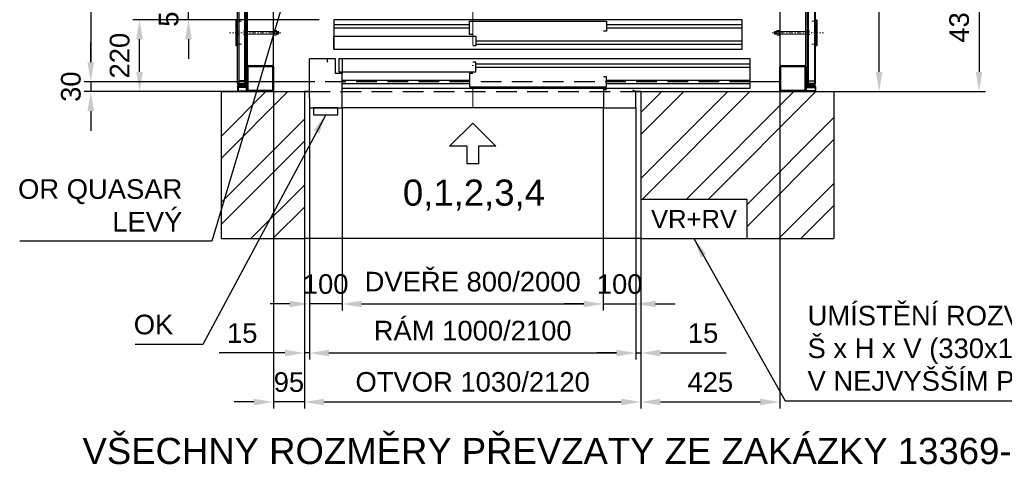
# Model space of a CAD drawing. Header units: millimetres. Extents: x 132157 to 155303, y 33763 to 45643.
# Tile 86 of 256: x 132157 to 135171, y 41263 to 42636. Entities that reach past the tile are written whole.
import ezdxf

# ---------------------------------------------------------------- set-up
doc = ezdxf.new("R2010")
doc.units = ezdxf.units.MM
doc.header["$LTSCALE"] = 20
doc.header["$PDMODE"] = 35
doc.header["$PDSIZE"] = 10
for name, pattern in [('ACAD_ISO03W100', [30, 12, -18]), ('ČERCHOVANÁ', [25.4, 12.7, -6.35, 0, -6.35]), ('ČERCHOVANÁ2', [12.7, 6.35, -3.175, 0, -3.175]), ('ČÁRKOVANÁ2', [9.525, 6.35, -3.175])]:
    doc.linetypes.add(name, pattern=pattern)
for name, color, linetype, lineweight in [('_příchytka', 1, 'Continuous', 18), ('_Stavba', 251, 'Continuous', 25), ('OCEL_2', 152, 'Continuous', 20), ('OSY', 1, 'ČERCHOVANÁ2', 9), ('ŠRAFY', 7, 'Continuous', 9)]:
    doc.layers.add(name, color=color, linetype=linetype, lineweight=lineweight)
doc.layers.add('_sklo', color=140, linetype='Continuous', lineweight=5, transparency=0.5)
for name, color, linetype in [('KABINA', 5, 'Continuous'), ('KONSTRUKCE', 30, 'Continuous'), ('KOTY', 7, 'Continuous'), ('POPISKY', 6, 'Continuous'), ('PŘEJEZD', 7, 'ČÁRKOVANÁ2'), ('ZDI', 3, 'Continuous')]:
    doc.layers.add(name, color=color, linetype=linetype)
doc.styles.add('MSPR_TXT', font='arial.ttf')
doc.styles.get("Standard").update_dxf_attribs({"font": 'arial.ttf'})
doc.dimstyles.get("Standard").update_dxf_attribs({"dimscale": 20, "dimtxt": 3, "dimasz": 3, "dimexe": 1, "dimexo": 0, "dimgap": 1.5, "dimtad": 1, "dimdsep": 46, "dimtxsty": 'Standard', "dimcen": 0, "dimdle": 1, "dimclrd": 256, "dimclre": 256, "dimclrt": 256, "dimaunit": 1, "dimadec": 0, "dimazin": 0, "dimtfac": 0.6, "dimtmove": 0, "dimatfit": 3, "dimfxl": 0, "dimtolj": 1, "dimarcsym": 0})

# ---------------------------------------------------------------- blocks, each defined once
blk = doc.blocks.new('A$C38B03A66')
at = {"layer": 'OCEL_2', "lineweight": 5}
h = blk.add_hatch(dxfattribs=at)
h.set_pattern_fill('ANSI31', color=256, scale=15, angle=90)
h.set_pattern_definition([(135, (0, 0), (-1.32583, -1.32583), [])])
edge = h.paths.add_edge_path()
edge.add_line((-2.5, 30), (-12.5, 30))
edge.add_arc((-12.5, 27.5), 2.5, 90, 180)
edge.add_line((-15, 27.5), (-15, 2.5))
edge.add_arc((-12.5, 2.5), 2.5, 180, 270)
edge.add_line((-12.5, 0), (-2.5, 0))
edge.add_arc((-2.5, 2.5), 2.5, 270, 360)
edge.add_line((0, 2.5), (0, 27.5))
edge.add_arc((-2.5, 27.5), 2.5, 0, 90)
edge = h.paths.add_edge_path(flags=16)
edge.add_arc((-2.5, 27.5), 0.5, 0, 90, ccw=False)
edge.add_line((-2, 27.5), (-2, 2.5))
edge.add_arc((-2.5, 2.5), 0.5, -90, 0, ccw=False)
edge.add_line((-2.5, 2), (-12.5, 2))
edge.add_arc((-12.5, 2.5), 0.5, 180, 270, ccw=False)
edge.add_line((-13, 2.5), (-13, 27.5))
edge.add_arc((-12.5, 27.5), 0.5, 90, 180, ccw=False)
edge.add_line((-12.5, 28), (-2.5, 28))
at = {"layer": 'OCEL_2', "lineweight": 30}
for p, q in [((-15, 27.5), (-15, 2.5)), ((-13, 27.5), (-13, 2.5)), ((-2.5, 30), (-12.5, 30)), ((-2.5, 28), (-12.5, 28)), ((-12.5, 2), (-2.5, 2)), ((-12.5, 0), (-2.5, 0)), ((-2, 2.5), (-2, 27.5)), ((0, 2.5), (0, 27.5))]:
    blk.add_line(p, q, dxfattribs=at)
for centre, radius, start, end in [((-12.5, 27.5), 2.5, 90, 180), ((-12.5, 2.5), 2.5, 180, 270), ((-12.5, 27.5), 0.5, 90, 180), ((-12.5, 2.5), 0.5, 180, 270), ((-2.5, 27.5), 2.5, 0, 90), ((-2.5, 27.5), 0.5, 360, 90), ((-2.5, 2.5), 0.5, 270, 0), ((-2.5, 2.5), 2.5, 270, 360)]:
    blk.add_arc(centre, radius, start, end, dxfattribs=at)
blk = doc.blocks.new('Matice M12')
at = {"layer": '_příchytka'}
for p, q in [((-8.6, 4.9), (-6.4, 6.1)), ((-8.6, 4.9), (-8.6, -3.2)), ((-6.4, 6.1), (9.3, 6.1)), ((-3.3, 4.9), (-5.5, 6.1)), ((-3.3, 4.9), (-1.2, 6.1)), ((-3.3, 4.9), (-3.3, -3.2)), ((6.2, 4.9), (4, 6.1)), ((6.2, 4.9), (8.4, 6.1)), ((6.2, -3.2), (6.2, 4.9)), ((11.5, 4.9), (9.3, 6.1)), ((11.5, -3.2), (11.5, 4.9)), ((-8.6, -3.2), (-6.4, -4.5)), ((-6.4, -4.5), (9.3, -4.5)), ((-3.3, -3.2), (-5.5, -4.5)), ((-3.3, -3.2), (-1.2, -4.5)), ((6.2, -3.2), (4, -4.5)), ((6.2, -3.2), (8.4, -4.5)), ((11.5, -3.2), (9.3, -4.5))]:
    blk.add_line(p, q, dxfattribs=at)
blk = doc.blocks.new('A$C31421404')
at = {"layer": '_příchytka', "color": 7, "linetype": 'ČERCHOVANÁ', "lineweight": 5, "ltscale": 0.1}
blk.add_line((0, -66.3), (0, 248.4), dxfattribs=at)
at = {"layer": '_příchytka', "ltscale": 0.2}
for p, q in [((-80, 206), (-76, 210)), ((-80, 206), (80, 206)), ((-10, 195), (-10, 202)), ((10, 195), (10, 202)), ((80, 206), (76, 210)), ((-10, 140), (-10, 147)), ((10, 140), (10, 147)), ((-8, -49.7), (-8, -38.4)), ((8, -49.7), (-8, -49.7)), ((-6, -51.7), (-8, -49.7)), ((-6, -49.7), (-6, -38.4)), ((6, -51.7), (-6, -51.7)), ((6, -49.7), (6, -38.4)), ((8, -49.7), (6, -51.7)), ((8, -49.7), (8, -38.4))]:
    blk.add_line(p, q, dxfattribs=at)
at = {"layer": '_příchytka'}
for p, q in [((-8, -20), (-8, 140)), ((8, -20), (8, 140))]:
    blk.add_line(p, q, dxfattribs=at)
at = {"layer": '_příchytka', "ltscale": 0.2}
for points in [[(80, 206), (80, 202), (-80, 202), (-80, 206)], [(-76, 210), (76, 210)]]:
    blk.add_lwpolyline(points, dxfattribs=at)
at = {"layer": '_příchytka', "color": 7, "linetype": 'ACAD_ISO03W100', "lineweight": 5, "ltscale": 0.1}
for points in [[(-70, 140), (-10, 140), (-10, 200), (-70, 200)], [(70, 140), (10, 140), (10, 200), (70, 200)]]:
    blk.add_lwpolyline(points, close=True, dxfattribs=at)
at = {"layer": '_příchytka', "ltscale": 0.2}
blk.add_lwpolyline([(16, -23.2), (-16, -23.2), (-16, -20), (16, -20)], close=True, dxfattribs=at)
at = {"layer": '_příchytka', "ltscale": 0.2, "xscale": -1.429999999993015, "yscale": 1.429999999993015, "zscale": 1.429999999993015}
blk.add_blockref('Matice M12', (2.1, -32), dxfattribs=at)
blk = doc.blocks.new('*D67')
at = {"layer": 'Defpoints', "color": 0, "ltscale": 0.5}
for p in [(132933.3, 44065.6), (132374.1, 42445.6), (132933.3, 42445.6)]:
    blk.add_point(p, dxfattribs=at)
at = {"layer": 'KOTY', "lineweight": -2, "ltscale": 0.5}
for p, q in [((132933.3, 44065.6), (132354.1, 44065.6)), ((132374.1, 44005.6), (132374.1, 42505.6)), ((132933.3, 42445.6), (132354.1, 42445.6))]:
    blk.add_line(p, q, dxfattribs=at)
at = {"layer": 'KOTY', "ltscale": 0.5}
for points in [[(132364.1, 44005.6), (132384.1, 44005.6), (132374.1, 44065.6)], [(132364.1, 42505.6), (132384.1, 42505.6), (132374.1, 42445.6)]]:
    blk.add_solid(points, dxfattribs=at)
at = {"layer": 'KOTY', "ltscale": 0.5, "insert": (132306.2, 43255.6), "char_height": 60, "attachment_point": 5, "rotation": 90}
blk.add_mtext('\\A1;HLOUBKA ŠACHTY 1620', dxfattribs=at)
blk = doc.blocks.new('*D92')
at = {"layer": 'Defpoints', "color": 0, "ltscale": 0.5}
for p in [(132933.3, 42445.6), (132374.1, 42415.6), (132933.3, 42415.6)]:
    blk.add_point(p, dxfattribs=at)
at = {"layer": 'KOTY', "lineweight": -2, "ltscale": 0.5}
for p, q in [((132374.1, 42505.6), (132374.1, 42565.6)), ((132933.3, 42445.6), (132354.1, 42445.6)), ((132374.1, 42445.6), (132374.1, 42415.6)), ((132933.3, 42415.6), (132354.1, 42415.6)), ((132374.1, 42355.6), (132374.1, 42295.6))]:
    blk.add_line(p, q, dxfattribs=at)
at = {"layer": 'KOTY', "ltscale": 0.5}
for points in [[(132364.1, 42505.6), (132384.1, 42505.6), (132374.1, 42445.6)], [(132364.1, 42355.6), (132384.1, 42355.6), (132374.1, 42415.6)]]:
    blk.add_solid(points, dxfattribs=at)
at = {"layer": 'KOTY', "ltscale": 0.5, "insert": (132313.5, 42430.6), "char_height": 60, "attachment_point": 5, "rotation": 90}
blk.add_mtext('\\A1;30', dxfattribs=at)
blk = doc.blocks.new('*D93')
at = {"layer": 'Defpoints', "color": 0, "ltscale": 0.5}
for p in [(132523.4, 42635.6), (133073.3, 42635.6), (132933.3, 42415.6)]:
    blk.add_point(p, dxfattribs=at)
at = {"layer": 'KOTY', "lineweight": -2, "ltscale": 0.5}
for p, q in [((133073.3, 42635.6), (132503.4, 42635.6)), ((132523.4, 42475.6), (132523.4, 42575.6)), ((132933.3, 42415.6), (132503.4, 42415.6))]:
    blk.add_line(p, q, dxfattribs=at)
at = {"layer": 'KOTY', "ltscale": 0.5}
for points in [[(132513.4, 42575.6), (132533.4, 42575.6), (132523.4, 42635.6)], [(132513.4, 42475.6), (132533.4, 42475.6), (132523.4, 42415.6)]]:
    blk.add_solid(points, dxfattribs=at)
at = {"layer": 'KOTY', "ltscale": 0.5, "insert": (132462.8, 42525.6), "char_height": 60, "attachment_point": 5, "rotation": 90}
blk.add_mtext('\\A1;220', dxfattribs=at)
blk = doc.blocks.new('*D94')
at = {"layer": 'Defpoints', "color": 0, "ltscale": 0.5}
for p in [(132673.4, 42685.6), (133103.3, 42685.6), (133073.3, 42635.6)]:
    blk.add_point(p, dxfattribs=at)
at = {"layer": 'KOTY', "lineweight": -2, "ltscale": 0.5}
for p, q in [((132673.4, 42745.6), (132673.4, 42805.6)), ((133103.3, 42685.6), (132653.4, 42685.6)), ((132673.4, 42635.6), (132673.4, 42685.6)), ((133073.3, 42635.6), (132653.4, 42635.6)), ((132673.4, 42575.6), (132673.4, 42515.6))]:
    blk.add_line(p, q, dxfattribs=at)
at = {"layer": 'KOTY', "ltscale": 0.5}
for points in [[(132663.4, 42745.6), (132683.4, 42745.6), (132673.4, 42685.6)], [(132663.4, 42575.6), (132683.4, 42575.6), (132673.4, 42635.6)]]:
    blk.add_solid(points, dxfattribs=at)
at = {"layer": 'KOTY', "ltscale": 0.5, "insert": (132612.8, 42660.6), "char_height": 60, "attachment_point": 5, "rotation": 90}
blk.add_mtext('\\A1;50', dxfattribs=at)
blk = doc.blocks.new('*D109')
at = {"layer": 'Defpoints', "color": 0, "ltscale": 0.5}
for p in [(133043.3, 42365.6), (133143.3, 42365.6), (133043.3, 41765.6)]:
    blk.add_point(p, dxfattribs=at)
at = {"layer": 'KOTY', "lineweight": -2, "ltscale": 0.5}
for p, q in [((133043.3, 42365.6), (133043.3, 41745.6)), ((133143.3, 42365.6), (133143.3, 41745.6)), ((132983.3, 41765.6), (132923.3, 41765.6)), ((133143.3, 41765.6), (133043.3, 41765.6)), ((133203.3, 41765.6), (133263.3, 41765.6))]:
    blk.add_line(p, q, dxfattribs=at)
at = {"layer": 'KOTY', "ltscale": 0.5}
for points in [[(132983.3, 41775.6), (132983.3, 41755.6), (133043.3, 41765.6)], [(133203.3, 41775.6), (133203.3, 41755.6), (133143.3, 41765.6)]]:
    blk.add_solid(points, dxfattribs=at)
at = {"layer": 'KOTY', "ltscale": 0.5, "insert": (133093.3, 41826.2), "char_height": 60, "attachment_point": 5}
blk.add_mtext('\\A1;100', dxfattribs=at)
blk = doc.blocks.new('*D110')
at = {"layer": 'Defpoints', "color": 0, "ltscale": 0.5}
for p in [(133143.3, 42365.6), (133943.3, 42365.6), (133943.3, 41765.6)]:
    blk.add_point(p, dxfattribs=at)
at = {"layer": 'KOTY', "lineweight": -2, "ltscale": 0.5}
for p, q in [((133143.3, 42365.6), (133143.3, 41745.6)), ((133943.3, 42365.6), (133943.3, 41745.6)), ((133203.3, 41765.6), (133883.3, 41765.6))]:
    blk.add_line(p, q, dxfattribs=at)
at = {"layer": 'KOTY', "ltscale": 0.5}
for points in [[(133203.3, 41775.6), (133203.3, 41755.6), (133143.3, 41765.6)], [(133883.3, 41775.6), (133883.3, 41755.6), (133943.3, 41765.6)]]:
    blk.add_solid(points, dxfattribs=at)
at = {"layer": 'KOTY', "ltscale": 0.5, "insert": (133543.3, 41833.6), "char_height": 60, "attachment_point": 5}
blk.add_mtext('\\A1;DVEŘE 800/2000', dxfattribs=at)
blk = doc.blocks.new('*D111')
at = {"layer": 'Defpoints', "color": 0, "ltscale": 0.5}
for p in [(133943.3, 42365.6), (134043.3, 42365.6), (134043.3, 41765.6)]:
    blk.add_point(p, dxfattribs=at)
at = {"layer": 'KOTY', "lineweight": -2, "ltscale": 0.5}
for p, q in [((133943.3, 42365.6), (133943.3, 41745.6)), ((134043.3, 42365.6), (134043.3, 41745.6)), ((133883.3, 41765.6), (133823.3, 41765.6)), ((133943.3, 41765.6), (134043.3, 41765.6)), ((134103.3, 41765.6), (134163.3, 41765.6))]:
    blk.add_line(p, q, dxfattribs=at)
at = {"layer": 'KOTY', "ltscale": 0.5}
for points in [[(133883.3, 41775.6), (133883.3, 41755.6), (133943.3, 41765.6)], [(134103.3, 41775.6), (134103.3, 41755.6), (134043.3, 41765.6)]]:
    blk.add_solid(points, dxfattribs=at)
at = {"layer": 'KOTY', "ltscale": 0.5, "insert": (133993.3, 41826.2), "char_height": 60, "attachment_point": 5}
blk.add_mtext('\\A1;100', dxfattribs=at)
blk = doc.blocks.new('*D112')
at = {"layer": 'Defpoints', "color": 0, "ltscale": 0.5}
for p in [(134043.3, 42365.6), (134058.3, 41965.6), (134058.3, 41615.6)]:
    blk.add_point(p, dxfattribs=at)
at = {"layer": 'KOTY', "lineweight": -2, "ltscale": 0.5}
for p, q in [((134043.3, 42365.6), (134043.3, 41595.6)), ((134058.3, 41965.6), (134058.3, 41595.6)), ((133983.3, 41615.6), (133923.3, 41615.6)), ((134043.3, 41615.6), (134058.3, 41615.6)), ((134118.3, 41615.6), (134319.1, 41615.6))]:
    blk.add_line(p, q, dxfattribs=at)
at = {"layer": 'KOTY', "ltscale": 0.5}
for points in [[(133983.3, 41625.6), (133983.3, 41605.6), (134043.3, 41615.6)], [(134118.3, 41625.6), (134118.3, 41605.6), (134058.3, 41615.6)]]:
    blk.add_solid(points, dxfattribs=at)
at = {"layer": 'KOTY', "ltscale": 0.5, "insert": (134248.7, 41676.2), "char_height": 60, "attachment_point": 5}
blk.add_mtext('\\A1;15', dxfattribs=at)
blk = doc.blocks.new('*D113')
at = {"layer": 'Defpoints', "color": 0, "ltscale": 0.5}
for p in [(133043.3, 42365.6), (133028.3, 41965.6), (133028.3, 41615.6)]:
    blk.add_point(p, dxfattribs=at)
at = {"layer": 'KOTY', "lineweight": -2, "ltscale": 0.5}
for p, q in [((133043.3, 42365.6), (133043.3, 41595.6)), ((133028.3, 41965.6), (133028.3, 41595.6)), ((132968.3, 41615.6), (132767.6, 41615.6)), ((133043.3, 41615.6), (133028.3, 41615.6)), ((133103.3, 41615.6), (133163.3, 41615.6))]:
    blk.add_line(p, q, dxfattribs=at)
at = {"layer": 'KOTY', "ltscale": 0.5}
for points in [[(132968.3, 41625.6), (132968.3, 41605.6), (133028.3, 41615.6)], [(133103.3, 41625.6), (133103.3, 41605.6), (133043.3, 41615.6)]]:
    blk.add_solid(points, dxfattribs=at)
at = {"layer": 'KOTY', "ltscale": 0.5, "insert": (132837.9, 41676.2), "char_height": 60, "attachment_point": 5}
blk.add_mtext('\\A1;15', dxfattribs=at)
blk = doc.blocks.new('*D114')
at = {"layer": 'Defpoints', "color": 0, "ltscale": 0.5}
for p in [(133028.3, 41965.6), (134058.3, 41965.6), (134058.3, 41465.6)]:
    blk.add_point(p, dxfattribs=at)
at = {"layer": 'KOTY', "lineweight": -2, "ltscale": 0.5}
for p, q in [((133028.3, 41965.6), (133028.3, 41445.6)), ((134058.3, 41965.6), (134058.3, 41445.6)), ((133088.3, 41465.6), (133998.3, 41465.6))]:
    blk.add_line(p, q, dxfattribs=at)
at = {"layer": 'KOTY', "ltscale": 0.5}
for points in [[(133088.3, 41475.6), (133088.3, 41455.6), (133028.3, 41465.6)], [(133998.3, 41475.6), (133998.3, 41455.6), (134058.3, 41465.6)]]:
    blk.add_solid(points, dxfattribs=at)
at = {"layer": 'KOTY', "ltscale": 0.5, "insert": (133543.3, 41526.7), "char_height": 60, "attachment_point": 5}
blk.add_mtext('\\A1;OTVOR 1030/2120', dxfattribs=at)
blk = doc.blocks.new('*D119')
at = {"layer": 'Defpoints', "color": 0, "ltscale": 0.5}
for p in [(134483.3, 42854.6), (134483.3, 42415.6), (135093.5, 42415.6)]:
    blk.add_point(p, dxfattribs=at)
at = {"layer": 'KOTY', "lineweight": -2, "ltscale": 0.5}
for p, q in [((134483.3, 42854.6), (135113.5, 42854.6)), ((135093.5, 42794.6), (135093.5, 42475.6)), ((134483.3, 42415.6), (135113.5, 42415.6))]:
    blk.add_line(p, q, dxfattribs=at)
at = {"layer": 'KOTY', "ltscale": 0.5}
for points in [[(135083.5, 42794.6), (135103.5, 42794.6), (135093.5, 42854.6)], [(135083.5, 42475.6), (135103.5, 42475.6), (135093.5, 42415.6)]]:
    blk.add_solid(points, dxfattribs=at)
at = {"layer": 'KOTY', "ltscale": 0.5, "insert": (135032.8, 42635.1), "char_height": 60, "attachment_point": 5, "rotation": 90}
blk.add_mtext('\\A1;439', dxfattribs=at)
blk = doc.blocks.new('*D128')
at = {"layer": 'Defpoints', "color": 0, "ltscale": 0.5}
for p in [(134483.3, 43180.6), (134787.7, 43180.6), (134649.1, 42415.6)]:
    blk.add_point(p, dxfattribs=at)
at = {"layer": 'KOTY', "lineweight": -2, "ltscale": 0.5}
for p, q in [((134483.3, 43180.6), (134807.7, 43180.6)), ((134787.7, 42475.6), (134787.7, 43120.6)), ((134649.1, 42415.6), (134807.7, 42415.6))]:
    blk.add_line(p, q, dxfattribs=at)
at = {"layer": 'KOTY', "ltscale": 0.5}
for points in [[(134777.7, 43120.6), (134797.7, 43120.6), (134787.7, 43180.6)], [(134777.7, 42475.6), (134797.7, 42475.6), (134787.7, 42415.6)]]:
    blk.add_solid(points, dxfattribs=at)
at = {"layer": 'KOTY', "ltscale": 0.5, "insert": (134727, 42798.1), "char_height": 60, "attachment_point": 5, "rotation": 90}
blk.add_mtext('\\A1;765', dxfattribs=at)
blk = doc.blocks.new('*D130')
at = {"layer": 'Defpoints', "color": 0, "ltscale": 0.5}
for p in [(132933.3, 42415.6), (133028.3, 41965.6), (132933.3, 41465.6)]:
    blk.add_point(p, dxfattribs=at)
at = {"layer": 'KOTY', "lineweight": -2, "ltscale": 0.5}
for p, q in [((132933.3, 42415.6), (132933.3, 41445.6)), ((133028.3, 41965.6), (133028.3, 41445.6)), ((132873.3, 41465.6), (132813.3, 41465.6)), ((133028.3, 41465.6), (132933.3, 41465.6)), ((133088.3, 41465.6), (133148.3, 41465.6))]:
    blk.add_line(p, q, dxfattribs=at)
at = {"layer": 'KOTY', "ltscale": 0.5}
for points in [[(132873.3, 41475.6), (132873.3, 41455.6), (132933.3, 41465.6)], [(133088.3, 41475.6), (133088.3, 41455.6), (133028.3, 41465.6)]]:
    blk.add_solid(points, dxfattribs=at)
at = {"layer": 'KOTY', "ltscale": 0.5, "insert": (132980.8, 41526.2), "char_height": 60, "attachment_point": 5}
blk.add_mtext('\\A1;95', dxfattribs=at)
blk = doc.blocks.new('*D131')
at = {"layer": 'Defpoints', "color": 0, "ltscale": 0.5}
for p in [(134483.3, 42415.6), (134058.3, 41965.6), (134483.3, 41465.6)]:
    blk.add_point(p, dxfattribs=at)
at = {"layer": 'KOTY', "lineweight": -2, "ltscale": 0.5}
for p, q in [((134483.3, 42415.6), (134483.3, 41445.6)), ((134058.3, 41965.6), (134058.3, 41445.6)), ((134118.3, 41465.6), (134423.3, 41465.6))]:
    blk.add_line(p, q, dxfattribs=at)
at = {"layer": 'KOTY', "ltscale": 0.5}
for points in [[(134118.3, 41475.6), (134118.3, 41455.6), (134058.3, 41465.6)], [(134423.3, 41475.6), (134423.3, 41455.6), (134483.3, 41465.6)]]:
    blk.add_solid(points, dxfattribs=at)
at = {"layer": 'KOTY', "ltscale": 0.5, "insert": (134270.8, 41526.2), "char_height": 60, "attachment_point": 5}
blk.add_mtext('\\A1;425', dxfattribs=at)
blk = doc.blocks.new('*D132')
at = {"layer": 'Defpoints', "color": 0, "ltscale": 0.5}
for p in [(133043.3, 42365.6), (134043.3, 42365.6), (134043.3, 41615.6)]:
    blk.add_point(p, dxfattribs=at)
at = {"layer": 'KOTY', "lineweight": -2, "ltscale": 0.5}
for p, q in [((133043.3, 42365.6), (133043.3, 41595.6)), ((134043.3, 42365.6), (134043.3, 41595.6)), ((133103.3, 41615.6), (133983.3, 41615.6))]:
    blk.add_line(p, q, dxfattribs=at)
at = {"layer": 'KOTY', "ltscale": 0.5}
for points in [[(133103.3, 41625.6), (133103.3, 41605.6), (133043.3, 41615.6)], [(133983.3, 41625.6), (133983.3, 41605.6), (134043.3, 41615.6)]]:
    blk.add_solid(points, dxfattribs=at)
at = {"layer": 'KOTY', "ltscale": 0.5, "insert": (133543.3, 41683.7), "char_height": 60, "attachment_point": 5}
blk.add_mtext('\\A1;RÁM 1000/2100', dxfattribs=at)

msp = doc.modelspace()

# ---------------------------------------------------------------- hatches: boundary and pattern name
at = {"layer": '_sklo', "linetype": 'Continuous', "lineweight": 30}
h = msp.add_hatch(color=251, dxfattribs=at)
h.dxf.hatch_style = 1
edge = h.paths.add_edge_path()
edge.add_line((132853.3233, 42440.6042), (132853.3233, 42430.6047))
edge.add_arc((132851.3372, 42425.7398), 5.2548, 67.7926074, 112.2073926)
edge.add_line((132849.3511, 42430.6047), (132823.3511, 42430.6047))
edge.add_arc((132817.6764, 42435.6047), 7.5633, 318.6170049, 401.3829951)
edge.add_line((132823.3511, 42440.6047), (132853.3233, 42440.6042))
h = msp.add_hatch(color=251, dxfattribs=at)
h.dxf.hatch_style = 1
edge = h.paths.add_edge_path()
edge.add_line((134563.3233, 42440.6039), (134563.3233, 42430.6045))
edge.add_arc((134565.3094, 42425.7395), 5.2548, 67.7926074, 112.2073926, ccw=False)
edge.add_line((134567.2955, 42430.6045), (134593.2955, 42430.6045))
edge.add_arc((134598.9703, 42435.6045), 7.5633, 138.6170049, 221.3829951, ccw=False)
edge.add_line((134593.2955, 42440.6045), (134563.3233, 42440.6039))
at = {"layer": 'ŠRAFY', "ltscale": 0.5}
h = msp.add_hatch(dxfattribs=at)
h.set_pattern_fill('ANSI32', color=256, scale=15)
h.set_pattern_definition([(45, (6800.17, -8125.61), (-101.02788, 101.02788), []), (45, (6867.52, -8125.61), (-101.02788, 101.02788), [])])
h.paths.add_polyline_path([(132774.2471, 41965.6047), (133028.3233, 41965.6047), (133028.3233, 42415.6047), (132933.3233, 42415.6047), (132774.2471, 42415.6047)])
h.paths.add_polyline_path([(134058.3233, 42415.6047), (134058.3233, 42085.6047), (134383.3233, 42085.6047), (134383.3233, 41965.6047), (134649.1269, 41965.6047), (134649.1269, 42415.6047)])

# ---------------------------------------------------------------- linework, layer by layer
at = {"layer": '_sklo', "linetype": 'Continuous', "lineweight": 30}
for points in [[(132823.3233, 44161.605), (132827.3233, 44161.605), (132827.3233, 42440.6045), (132823.3233, 42440.6045)], [(132845.3233, 44161.605), (132849.3233, 44161.605), (132849.3233, 42440.6045), (132845.3233, 42440.6045)], [(134571.3233, 44161.6047), (134567.3233, 44161.6047), (134567.3233, 42440.6042), (134571.3233, 42440.6042)], [(134593.3233, 44161.6047), (134589.3233, 44161.6047), (134589.3233, 42440.6042), (134593.3233, 42440.6042)], [(132845.3233, 42448.6045), (132827.3233, 42448.6045), (132827.3233, 42440.6045), (132845.3233, 42440.6045)], [(134571.3233, 42448.6042), (134589.3233, 42448.6042), (134589.3233, 42440.6042), (134571.3233, 42440.6042)]]:
    msp.add_lwpolyline(points, close=True, dxfattribs=at)
at = {"layer": '_sklo', "linetype": 'Continuous'}
for points in [[(132827.3233, 42440.6045), (132845.3233, 42440.6045), (132845.3233, 44161.605), (132827.3233, 44161.605)], [(134589.3233, 42440.6042), (134571.3233, 42440.6042), (134571.3233, 44161.6047), (134589.3233, 44161.6047)]]:
    msp.add_lwpolyline(points, close=True, dxfattribs=at)
at = {"layer": '_sklo', "color": 251, "linetype": 'Continuous', "lineweight": 30}
for points in [[(132853.3233, 42430.6047, 0.196259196), (132849.3511, 42430.6047), (132823.3511, 42430.6047, 0.377698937), (132823.3511, 42440.6047), (132853.3233, 42440.6042), (132853.3233, 42430.6047)], [(134563.2955, 42430.6045, -0.19488535), (134567.2955, 42430.6045), (134593.2955, 42430.6045, -0.377698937), (134593.2955, 42440.6045), (134563.3233, 42440.6039), (134563.3233, 42430.6045)]]:
    msp.add_lwpolyline(points, format="xyb", dxfattribs=at)
at = {"layer": '_Stavba', "lineweight": 30}
msp.add_line((133028.3233, 42415.6047), (133028.3233, 41965.6047), dxfattribs=at)
at = {"layer": 'KABINA'}
msp.add_line((133098.3233, 42515.6047), (133043.3233, 42515.6047), dxfattribs=at)
at = {"layer": 'KABINA', "flags": 128}
for points in [[(133118.3233, 42635.6047), (133118.3233, 42545.6047), (134368.3233, 42545.6047), (134368.3233, 42635.6047), (133118.3233, 42635.6047)], [(133118.3233, 42620.6047), (133533.3233, 42620.6047)], [(133118.3233, 42610.6047), (133533.3233, 42610.6047)], [(133953.3233, 42620.6047), (134368.3233, 42620.6047)], [(133953.3233, 42610.6047), (134368.3233, 42610.6047)], [(133553.3233, 42570.6047), (134368.3233, 42570.6047)], [(133553.3233, 42560.6047), (134368.3233, 42560.6047)], [(133043.3233, 42395.6047), (133043.3233, 42365.6047), (133143.3233, 42365.6047), (133143.3233, 42470.6047), (133123.3233, 42470.6047), (133123.3233, 42515.6047), (133098.3233, 42515.6047), (133098.3233, 42505.6047)], [(133043.3233, 42395.6047), (133043.3233, 42515.6047)], [(133143.3233, 42425.6047), (134393.3233, 42425.6047), (134393.3233, 42515.6047), (133143.3233, 42515.6047), (133143.3233, 42470.6047)], [(133553.3233, 42500.6047), (134393.3233, 42500.6047)], [(133553.3233, 42490.6047), (134393.3233, 42490.6047)], [(133143.3233, 42450.6047), (133533.3233, 42450.6047)], [(133143.3233, 42440.6047), (133533.3233, 42440.6047)], [(133953.3233, 42450.6047), (134393.3233, 42450.6047)], [(133953.3233, 42440.6047), (134393.3233, 42440.6047)], [(133953.3233, 42420.6047), (133943.3233, 42420.6047), (133943.3233, 42365.6047), (134043.3233, 42365.6047), (134043.3233, 42415.6047)], [(134043.3233, 42415.6047), (134033.3233, 42420.1047)], [(133043.3233, 42395.6047), (133043.3233, 42406.6047)], [(133943.3233, 42365.6047), (133143.3233, 42365.6047)]]:
    msp.add_lwpolyline(points, dxfattribs=at)
at = {"layer": 'KONSTRUKCE', "linetype": 'Continuous'}
for p, q in [((132853.3233, 44065.6047), (132853.3233, 42495.5984)), ((132933.3233, 42495.6047), (132933.3233, 44065.6047)), ((132853.3233, 42495.5984), (132933.3233, 42495.6047)), ((132853.3233, 42419.1047), (132853.3233, 42492.1047)), ((132856.3233, 42419.1047), (132856.3233, 42492.1047)), ((132856.8233, 42495.6047), (132929.8233, 42495.6047)), ((132856.8233, 42492.6047), (132929.8233, 42492.6047)), ((132930.3233, 42492.1047), (132930.3233, 42419.1047)), ((132933.3233, 42492.1047), (132933.3233, 42419.1047)), ((134483.3233, 42419.1047), (134483.3233, 42492.1047)), ((134486.3233, 42419.1047), (134486.3233, 42492.1047)), ((134486.8233, 42495.6047), (134559.8233, 42495.6047)), ((134486.8233, 42492.6047), (134559.8233, 42492.6047)), ((134560.3233, 42492.1047), (134560.3233, 42419.1047)), ((134563.3233, 42492.1047), (134563.3233, 42419.1047)), ((132929.8233, 42418.6047), (132856.8233, 42418.6047)), ((132929.8233, 42415.6047), (132856.8233, 42415.6047)), ((134559.8233, 42418.6047), (134486.8233, 42418.6047)), ((134559.8233, 42415.6047), (134486.8233, 42415.6047))]:
    msp.add_line(p, q, dxfattribs=at).dxf.unprotected_set("ltscale", 0)
msp.add_lwpolyline([(134483.3233, 44065.6047), (134483.3233, 42495.6047), (134563.3233, 42495.6047), (134563.3233, 44065.6047)], close=True, dxfattribs=at).dxf.unprotected_set("ltscale", 0)
for points in [[(133043.3233, 42445.6047), (132933.3233, 42445.6047), (132933.3233, 42415.6047), (133043.3233, 42415.6047)], [(134043.3233, 42415.6047), (134483.3233, 42415.6047), (134483.3233, 42445.6047), (134393.3233, 42445.6047)]]:
    msp.add_lwpolyline(points, dxfattribs=at).dxf.unprotected_set("ltscale", 0)
for centre, radius, start, end in [((132856.8233, 42492.1047), 3.5, 90, 180), ((132856.8233, 42492.1047), 0.5, 90, 180), ((132929.8233, 42492.1047), 3.5, 0, 90), ((132929.8233, 42492.1047), 0.5, 0, 90), ((134486.8233, 42492.1047), 3.5, 90, 180), ((134486.8233, 42492.1047), 0.5, 90, 180), ((134559.8233, 42492.1047), 3.5, 0, 90), ((134559.8233, 42492.1047), 0.5, 0, 90), ((132856.8233, 42419.1047), 3.5, 180, 270), ((132856.8233, 42419.1047), 0.5, 180, 270), ((132929.8233, 42419.1047), 0.5, 270, 0), ((132929.8233, 42419.1047), 3.5, 270, 0), ((134486.8233, 42419.1047), 3.5, 180, 270), ((134486.8233, 42419.1047), 0.5, 180, 270), ((134559.8233, 42419.1047), 0.5, 270, 0), ((134559.8233, 42419.1047), 3.5, 270, 0)]:
    msp.add_arc(centre, radius, start, end, dxfattribs=at).dxf.unprotected_set("ltscale", 0)
at = {"layer": 'KOTY', "flags": 128}
for points in [[(133543.3233, 42590.6047), (133533.3233, 42590.6047), (133533.3233, 42620.6047), (133533.3233, 42630.6047), (133953.3233, 42630.6047), (133953.3233, 42600.6047), (133943.3233, 42600.6047)], [(133118.3233, 42545.6047), (133118.3233, 42545.6047), (133118.3233, 42585.6047), (133553.3233, 42585.6047), (133553.3233, 42555.6047), (133543.3233, 42555.6047)], [(133143.3233, 42515.6047), (133133.3233, 42515.6047), (133133.3233, 42475.6047), (133553.3233, 42475.6047), (133553.3233, 42505.6047), (133543.3233, 42505.6047)], [(133543.3233, 42470.6047), (133533.3233, 42470.6047), (133533.3233, 42430.6047), (133953.3233, 42430.6047), (133953.3233, 42460.6047), (133943.3233, 42460.6047)]]:
    msp.add_lwpolyline(points, dxfattribs=at)
at = {"layer": 'OSY'}
msp.add_line((133543.3233, 42685.6047), (133543.3233, 42365.6047), dxfattribs=at)
at = {"layer": 'POPISKY'}
for p, q in [((133130.8233, 42365.6047), (133055.8233, 42365.6047)), ((133055.8233, 42365.6047), (133055.8233, 42344.6047)), ((133130.8233, 42344.6047), (133130.8233, 42365.6047)), ((133055.8233, 42344.6047), (133130.8233, 42344.6047)), ((133543.3233, 42319.387), (133472.8332, 42248.8969)), ((133543.3233, 42319.387), (133613.8134, 42248.8969)), ((133525.016, 42248.8969), (133472.8295, 42248.8969)), ((133525.016, 42248.8969), (133525.0188, 42194.8382)), ((133613.8134, 42248.8969), (133561.627, 42248.8969)), ((133561.627, 42248.8969), (133561.627, 42194.8382)), ((133561.627, 42194.8382), (133525.0188, 42194.8382))]:
    msp.add_line(p, q, dxfattribs=at)
msp.add_lwpolyline([(134383.3233, 42085.6047), (134058.3233, 42085.6047), (134058.3233, 41965.6047), (134383.3233, 41965.6047)], close=True, dxfattribs=at)
at = {"layer": 'PŘEJEZD', "ltscale": 0.5}
for p, q in [((134393.3233, 42445.6047), (133043.3233, 42445.6047)), ((133043.3233, 42415.6047), (134043.3233, 42415.6047))]:
    msp.add_line(p, q, dxfattribs=at)
at = {"layer": 'ZDI', "ltscale": 0.5}
for p, q in [((132774.2471, 42415.6047), (133028.3233, 42415.6047)), ((132774.2471, 41965.6047), (132774.2471, 42415.6047)), ((133028.3233, 42415.6047), (133028.3233, 41965.6047)), ((133043.3233, 42415.6047), (133028.3233, 42415.6047)), ((134058.3233, 42415.6047), (134043.3233, 42415.6047)), ((134058.3233, 42415.6047), (134649.1269, 42415.6047)), ((134058.3233, 42415.6047), (134058.3233, 41965.6047)), ((134649.1269, 42415.6047), (134649.1269, 41965.6047)), ((132774.2471, 41965.6047), (133028.3233, 41965.6047)), ((134058.3233, 41965.6047), (133028.3233, 41965.6047)), ((134058.3233, 41965.6047), (134649.1269, 41965.6047))]:
    msp.add_line(p, q, dxfattribs=at)

# ---------------------------------------------------------------- block references
at = {"layer": '_příchytka', "linetype": 'Continuous', "yscale": 0.5, "zscale": 0.5}
for p, xscale, rotation in [((132923.3233, 42595.6045), 0.5, 90.00000000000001), ((134493.3233, 42595.6042), -0.5, 270)]:
    msp.add_blockref('A$C31421404', p, dxfattribs=dict(at, xscale=xscale, rotation=rotation))
at = {"layer": 'OCEL_2', "rotation": 90.00000000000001}
msp.add_blockref('A$C38B03A66', (132853.3233, 42430.6047), dxfattribs=at)
at = {"layer": 'OCEL_2', "xscale": -1, "rotation": 270}
msp.add_blockref('A$C38B03A66', (134563.3233, 42430.6045), dxfattribs=at)

# ---------------------------------------------------------------- texts
at = {"layer": 'KOTY', "ltscale": 0.5, "char_height": 60}
for s, insert, attachment_point in [('\\A1;OR QUASAR \\PLEVÝ', (132654.4814, 41987.3553), 9), ('UMÍSTĚNÍ ROZVADĚČE \\PŠ x H x V (330x120x2120)\\PV NEJVYŠŠÍM PATŘE', (134568.4171, 41499.1586), 7), ('\\A1;OK', (132626.8094, 41671.9594), 9)]:
    msp.add_mtext(s, dxfattribs=dict(at, insert=insert, attachment_point=attachment_point))
at = {"layer": 'POPISKY', "char_height": 80, "attachment_point": 2, "style": 'MSPR_TXT'}
for s, insert, width in [('0,1,2,3,4', (133547.1758, 42146.4296), 591.489031), ('VŠECHNY ROZMĚRY PŘEVZATY ZE ZAKÁZKY 13369-0416!!!', (133941.8152, 41355.7509), 3737.815585)]:
    msp.add_mtext(s, dxfattribs=dict(at, insert=insert, width=width))
at = {"layer": 'POPISKY', "insert": (134220.8233, 42025.6047), "char_height": 56, "width": 325, "attachment_point": 5}
msp.add_mtext('VR+RV', dxfattribs=at)

# ---------------------------------------------------------------- dimensions: what is measured, and where the dimension line sits
at = {"layer": 'KOTY', "ltscale": 0.5}
dim = msp.add_linear_dim(base=(132374.1216, 42445.6047), p1=(132933.3233, 44065.6047), p2=(132933.3233, 42445.6047), angle=90, text='HLOUBKA ŠACHTY <>', dimstyle='Standard', dxfattribs=at)
dim.commit()
dim.dimension.update_dxf_attribs({"geometry": '*D67', "text_midpoint": (132306.1612, 43255.6047)})
for base, p1, p2, picture, middle in [((134787.6716, 43180.6047), (134649.1269, 42415.6047), (134483.3233, 43180.6047), '*D128', (134727.0372, 42798.1047)), ((135093.49, 42415.6047), (134483.3233, 42854.6047), (134483.3233, 42415.6047), '*D119', (135032.8352, 42635.1047)), ((132523.4114, 42635.6047), (132933.3233, 42415.6047), (133073.3233, 42635.6047), '*D93', (132462.777, 42525.6047))]:
    dim = msp.add_linear_dim(base=base, p1=p1, p2=p2, angle=90, dimstyle='Standard', dxfattribs=at)
    dim.commit()
    dim.dimension.update_dxf_attribs({"geometry": picture, "text_midpoint": middle})
for base, p1, p2, picture, middle in [((132673.4114, 42685.6047), (133073.3233, 42635.6047), (133103.3233, 42685.6047), '*D94', (132673.4114, 42660.6047)), ((132374.1216, 42415.6047), (132933.3233, 42445.6047), (132933.3233, 42415.6047), '*D92', (132374.1216, 42430.6047))]:
    dim = msp.add_linear_dim(base=base, p1=p1, p2=p2, angle=90, dimstyle='Standard', dxfattribs=at)
    dim.commit()
    dim.dimension.update_dxf_attribs({"geometry": picture, "text_midpoint": middle, "dimtype": 160})
for base, p1, p2, picture, middle in [((132933.3233, 41465.6047), (133028.3233, 41965.6047), (132933.3233, 42415.6047), '*D130', (132980.8233, 41465.6047)), ((133028.3233, 41615.6047), (133043.3233, 42365.6047), (133028.3233, 41965.6047), '*D113', (132837.9482, 41615.6047)), ((133043.3233, 41765.6047), (133143.3233, 42365.6047), (133043.3233, 42365.6047), '*D109', (133093.3233, 41765.6047)), ((134043.3233, 41765.6047), (133943.3233, 42365.6047), (134043.3233, 42365.6047), '*D111', (133993.3233, 41765.6047))]:
    dim = msp.add_linear_dim(base=base, p1=p1, p2=p2, dimstyle='Standard', dxfattribs=at)
    dim.commit()
    dim.dimension.update_dxf_attribs({"geometry": picture, "text_midpoint": middle, "dimtype": 160})
for base, p1, p2, picture, middle in [((134483.3233, 41465.6047), (134058.3233, 41965.6047), (134483.3233, 42415.6047), '*D131', (134270.8233, 41526.2391)), ((134058.3233, 41615.6047), (134043.3233, 42365.6047), (134058.3233, 41965.6047), '*D112', (134248.6985, 41676.2391))]:
    dim = msp.add_linear_dim(base=base, p1=p1, p2=p2, dimstyle='Standard', dxfattribs=at)
    dim.commit()
    dim.dimension.update_dxf_attribs({"geometry": picture, "text_midpoint": middle})
for base, p1, p2, text, picture, middle in [((134043.3233, 41615.6047), (133043.3233, 42365.6047), (134043.3233, 42365.6047), 'RÁM <>/2100', '*D132', (133543.3233, 41683.688)), ((133943.3233, 41765.6047), (133143.3233, 42365.6047), (133943.3233, 42365.6047), 'DVEŘE <>/2000', '*D110', (133543.3233, 41833.5652)), ((134058.3233, 41465.6047), (133028.3233, 41965.6047), (134058.3233, 41965.6047), 'OTVOR <>/2120', '*D114', (133543.3233, 41526.6689))]:
    dim = msp.add_linear_dim(base=base, p1=p1, p2=p2, text=text, dimstyle='Standard', dxfattribs=at)
    dim.commit()
    dim.dimension.update_dxf_attribs({"geometry": picture, "text_midpoint": middle})

# ---------------------------------------------------------------- leaders
at = {"layer": 'KOTY', "ltscale": 0.5, "annotation_type": 0, "has_hookline": 1}
for points, hookline_direction, text_width in [([(133045.3733, 42964.1458), (132744.4814, 41957.3553), (132684.4814, 41957.3553)], 1, 497.8854), ([(133093.3233, 42344.6047), (132716.8094, 41641.9594), (132656.8094, 41641.9594)], 1, 116.8895), ([(134220.8233, 41965.6047), (134499.8033, 41469.1586), (134559.8033, 41469.1586)], 0, 971.6235)]:
    msp.add_leader(points, dimstyle='Standard', dxfattribs=dict(at, hookline_direction=hookline_direction, text_width=text_width))

doc.saveas('drawing.dxf')
